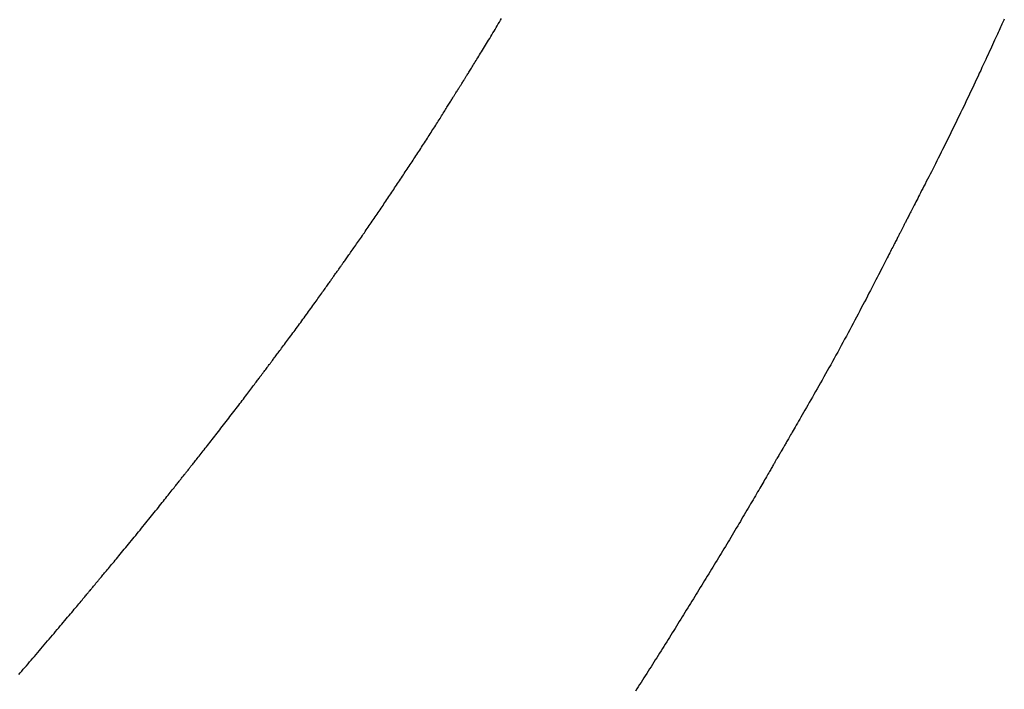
# Model space of a CAD drawing. Header units: millimetres. Extents: x -4577 to 1032787, y -66234 to 201209.
# Tile 100 of 256: x 3766.44 to 3768.09, y -8937.05 to -8935.92. Entities that reach past the tile are written whole.
import ezdxf

# ---------------------------------------------------------------- set-up
doc = ezdxf.new("R2010")
doc.units = ezdxf.units.MM
doc.linetypes.add('510_5_2OG_ELT_1004$0$11-07-22_DS_2OG$0$AUSGEZOGEN', pattern=[0])
doc.layers.add('510_5_2OG_ELT_1004$0$11-07-22_DS_2OG$0$EBENE_1', color=8, linetype='510_5_2OG_ELT_1004$0$11-07-22_DS_2OG$0$AUSGEZOGEN')

# ---------------------------------------------------------------- blocks, each defined once
blk = doc.blocks.new('510_5_2OG_ELT_1004')
at = {"layer": '510_5_2OG_ELT_1004$0$11-07-22_DS_2OG$0$EBENE_1'}
for points in [[(3766.4363, -8936.9759), (3766.4387, -8936.973), (3766.4413, -8936.9701), (3766.4438, -8936.9672), (3766.4464, -8936.9642), (3766.449, -8936.9611), (3766.4517, -8936.9581), (3766.4544, -8936.9549), (3766.4571, -8936.9518), (3766.4598, -8936.9487), (3766.4625, -8936.9455), (3766.4653, -8936.9423), (3766.468, -8936.9391), (3766.4708, -8936.9358), (3766.4735, -8936.9326), (3766.4763, -8936.9294), (3766.4791, -8936.9261), (3766.4818, -8936.9229), (3766.4846, -8936.9196), (3766.4873, -8936.9164), (3766.49, -8936.9132), (3766.4928, -8936.91), (3766.4954, -8936.9068), (3766.4981, -8936.9036), (3766.5008, -8936.9005), (3766.5034, -8936.8974), (3766.5059, -8936.8943), (3766.5085, -8936.8913), (3766.511, -8936.8883), (3766.5135, -8936.8854), (3766.5159, -8936.8825), (3766.5183, -8936.8796), (3766.5207, -8936.8768), (3766.5229, -8936.8741), (3766.5252, -8936.8714), (3766.5274, -8936.8688), (3766.5295, -8936.8663), (3766.5316, -8936.8638), (3766.5335, -8936.8614), (3766.5355, -8936.8591), (3766.5373, -8936.8569), (3766.5391, -8936.8547), (3766.5408, -8936.8527), (3766.5425, -8936.8507), (3766.544, -8936.8488), (3766.5455, -8936.8471), (3766.5469, -8936.8454), (3766.5482, -8936.8439), (3766.5494, -8936.8424), (3766.5505, -8936.841), (3766.5516, -8936.8398), (3766.5526, -8936.8386), (3766.5535, -8936.8375), (3766.5544, -8936.8364), (3766.5552, -8936.8355), (3766.5559, -8936.8346), (3766.5572, -8936.8331), (3766.5583, -8936.8318), (3766.5592, -8936.8307), (3766.5605, -8936.8291), (3766.5619, -8936.8273), (3766.563, -8936.8261), (3766.5644, -8936.8244), (3766.5651, -8936.8236), (3766.5659, -8936.8226), (3766.5669, -8936.8214), (3766.5681, -8936.8199), (3766.5688, -8936.8191), (3766.5695, -8936.8182), (3766.5703, -8936.8173), (3766.5712, -8936.8163), (3766.5721, -8936.8152), (3766.5731, -8936.814), (3766.5741, -8936.8128), (3766.5752, -8936.8114), (3766.5764, -8936.81), (3766.5777, -8936.8085), (3766.579, -8936.8069), (3766.5804, -8936.8052), (3766.5819, -8936.8034), (3766.5835, -8936.8015), (3766.5851, -8936.7995), (3766.5868, -8936.7975), (3766.5886, -8936.7954), (3766.5904, -8936.7932), (3766.5922, -8936.791), (3766.5942, -8936.7886), (3766.5962, -8936.7862), (3766.5982, -8936.7838), (3766.6003, -8936.7813), (3766.6024, -8936.7787), (3766.6045, -8936.7761), (3766.6067, -8936.7735), (3766.609, -8936.7708), (3766.6112, -8936.768), (3766.6135, -8936.7652), (3766.6159, -8936.7624), (3766.6182, -8936.7596), (3766.6206, -8936.7567), (3766.623, -8936.7538), (3766.6254, -8936.7508), (3766.6278, -8936.7479), (3766.6302, -8936.7449), (3766.6327, -8936.7419), (3766.6351, -8936.7389), (3766.6376, -8936.7359), (3766.64, -8936.7329), (3766.6425, -8936.7299), (3766.6449, -8936.7269), (3766.6473, -8936.7239), (3766.6498, -8936.7209), (3766.6522, -8936.7179), (3766.6546, -8936.7149), (3766.6569, -8936.712), (3766.6593, -8936.7091), (3766.6616, -8936.7061), (3766.6639, -8936.7033), (3766.6662, -8936.7004), (3766.6685, -8936.6976), (3766.6707, -8936.6948), (3766.6729, -8936.6921), (3766.6751, -8936.6894), (3766.6772, -8936.6867), (3766.6792, -8936.6842), (3766.6813, -8936.6816), (3766.6832, -8936.6791), (3766.6852, -8936.6767), (3766.687, -8936.6743), (3766.6889, -8936.6721), (3766.6906, -8936.6698), (3766.6923, -8936.6677), (3766.694, -8936.6656), (3766.6956, -8936.6636), (3766.6971, -8936.6617), (3766.6985, -8936.6599), (3766.6999, -8936.6582), (3766.7012, -8936.6565), (3766.7024, -8936.655), (3766.7035, -8936.6535), (3766.7046, -8936.6522), (3766.7056, -8936.6509), (3766.7066, -8936.6497), (3766.7074, -8936.6486), (3766.7083, -8936.6476), (3766.709, -8936.6466), (3766.7097, -8936.6458), (3766.711, -8936.6442), (3766.712, -8936.6429), (3766.7129, -8936.6418), (3766.7142, -8936.6401), (3766.7156, -8936.6383), (3766.7165, -8936.6372), (3766.7172, -8936.6363), (3766.7182, -8936.6351), (3766.7189, -8936.6342), (3766.7197, -8936.6332), (3766.7206, -8936.632), (3766.7218, -8936.6305), (3766.7224, -8936.6297), (3766.7231, -8936.6289), (3766.7239, -8936.6279), (3766.7247, -8936.6269), (3766.7255, -8936.6258), (3766.7265, -8936.6246), (3766.7274, -8936.6234), (3766.7285, -8936.6221), (3766.7296, -8936.6207), (3766.7308, -8936.6192), (3766.732, -8936.6176), (3766.7334, -8936.6159), (3766.7347, -8936.6142), (3766.7362, -8936.6124), (3766.7377, -8936.6105), (3766.7392, -8936.6085), (3766.7408, -8936.6065), (3766.7425, -8936.6044), (3766.7442, -8936.6022), (3766.7459, -8936.6), (3766.7477, -8936.5978), (3766.7496, -8936.5954), (3766.7514, -8936.593), (3766.7533, -8936.5906), (3766.7553, -8936.5882), (3766.7573, -8936.5856), (3766.7593, -8936.5831), (3766.7613, -8936.5805), (3766.7633, -8936.5779), (3766.7654, -8936.5752), (3766.7675, -8936.5726), (3766.7696, -8936.5699), (3766.7717, -8936.5671), (3766.7739, -8936.5644), (3766.776, -8936.5616), (3766.7782, -8936.5589), (3766.7803, -8936.5561), (3766.7825, -8936.5533), (3766.7846, -8936.5505), (3766.7868, -8936.5477), (3766.789, -8936.5449), (3766.7911, -8936.5421), (3766.7932, -8936.5393), (3766.7954, -8936.5365), (3766.7975, -8936.5338), (3766.7996, -8936.531), (3766.8016, -8936.5283), (3766.8037, -8936.5256), (3766.8057, -8936.5229), (3766.8078, -8936.5203), (3766.8097, -8936.5177), (3766.8117, -8936.5151), (3766.8136, -8936.5126), (3766.8155, -8936.51), (3766.8174, -8936.5076), (3766.8192, -8936.5052), (3766.821, -8936.5028), (3766.8227, -8936.5005), (3766.8244, -8936.4983), (3766.8261, -8936.4961), (3766.8277, -8936.4939), (3766.8292, -8936.4919), (3766.8307, -8936.4899), (3766.8322, -8936.488), (3766.8336, -8936.4861), (3766.8349, -8936.4843), (3766.8362, -8936.4826), (3766.8374, -8936.481), (3766.8385, -8936.4795), (3766.8396, -8936.4781), (3766.8406, -8936.4767), (3766.8415, -8936.4755), (3766.8424, -8936.4743), (3766.8433, -8936.4732), (3766.844, -8936.4722), (3766.8447, -8936.4712), (3766.8454, -8936.4703), (3766.8466, -8936.4688), (3766.8476, -8936.4674), (3766.8484, -8936.4663), (3766.8497, -8936.4646), (3766.8511, -8936.4628), (3766.8524, -8936.461), (3766.8537, -8936.4593), (3766.8544, -8936.4584), (3766.8551, -8936.4574), (3766.8561, -8936.4561), (3766.8572, -8936.4547), (3766.8578, -8936.4539), (3766.8584, -8936.453), (3766.8591, -8936.452), (3766.8599, -8936.451), (3766.8607, -8936.4499), (3766.8616, -8936.4488), (3766.8625, -8936.4476), (3766.8635, -8936.4462), (3766.8645, -8936.4449), (3766.8656, -8936.4434), (3766.8668, -8936.4418), (3766.868, -8936.4402), (3766.8693, -8936.4385), (3766.8706, -8936.4368), (3766.872, -8936.4349), (3766.8734, -8936.4331), (3766.8748, -8936.4311), (3766.8763, -8936.4291), (3766.8779, -8936.427), (3766.8795, -8936.4249), (3766.8811, -8936.4228), (3766.8827, -8936.4206), (3766.8844, -8936.4183), (3766.8861, -8936.416), (3766.8878, -8936.4137), (3766.8896, -8936.4113), (3766.8914, -8936.4089), (3766.8932, -8936.4065), (3766.895, -8936.404), (3766.8968, -8936.4015), (3766.8987, -8936.399), (3766.9006, -8936.3965), (3766.9024, -8936.3939), (3766.9043, -8936.3914), (3766.9062, -8936.3888), (3766.9081, -8936.3862), (3766.91, -8936.3836), (3766.9119, -8936.381), (3766.9138, -8936.3784), (3766.9157, -8936.3758), (3766.9176, -8936.3732), (3766.9195, -8936.3706), (3766.9213, -8936.368), (3766.9232, -8936.3655), (3766.925, -8936.3629), (3766.9268, -8936.3604), (3766.9287, -8936.3579), (3766.9304, -8936.3554), (3766.9322, -8936.3529), (3766.934, -8936.3505), (3766.9357, -8936.3481), (3766.9374, -8936.3457), (3766.939, -8936.3434), (3766.9407, -8936.3411), (3766.9423, -8936.3388), (3766.9438, -8936.3367), (3766.9453, -8936.3345), (3766.9468, -8936.3324), (3766.9483, -8936.3304), (3766.9497, -8936.3284), (3766.9511, -8936.3265), (3766.9524, -8936.3246), (3766.9536, -8936.3228), (3766.9549, -8936.3211), (3766.956, -8936.3195), (3766.9571, -8936.3179), (3766.9582, -8936.3164), (3766.9592, -8936.315), (3766.9601, -8936.3137), (3766.961, -8936.3124), (3766.9618, -8936.3112), (3766.9626, -8936.3101), (3766.9633, -8936.3091), (3766.964, -8936.3082), (3766.9646, -8936.3073), (3766.9658, -8936.3057), (3766.9667, -8936.3044), (3766.9675, -8936.3032), (3766.9687, -8936.3015), (3766.9701, -8936.2996), (3766.9712, -8936.2981), (3766.9718, -8936.2972), (3766.9727, -8936.2959), (3766.9734, -8936.295), (3766.9741, -8936.2939), (3766.975, -8936.2927), (3766.9766, -8936.2904), (3766.9772, -8936.2895), (3766.9779, -8936.2886), (3766.9786, -8936.2876), (3766.9794, -8936.2865), (3766.9802, -8936.2854), (3766.981, -8936.2841), (3766.9819, -8936.2828), (3766.9829, -8936.2815), (3766.9839, -8936.28), (3766.985, -8936.2785), (3766.9861, -8936.277), (3766.9873, -8936.2753), (3766.9885, -8936.2736), (3766.9897, -8936.2719), (3766.991, -8936.2701), (3766.9923, -8936.2682), (3766.9937, -8936.2663), (3766.995, -8936.2643), (3766.9965, -8936.2623), (3766.9979, -8936.2602), (3766.9994, -8936.2581), (3767.0009, -8936.256), (3767.0024, -8936.2538), (3767.004, -8936.2516), (3767.0055, -8936.2494), (3767.0071, -8936.2471), (3767.0087, -8936.2448), (3767.0103, -8936.2425), (3767.0119, -8936.2401), (3767.0136, -8936.2378), (3767.0152, -8936.2354), (3767.0169, -8936.233), (3767.0185, -8936.2306), (3767.0202, -8936.2282), (3767.0219, -8936.2258), (3767.0235, -8936.2233), (3767.0252, -8936.2209), (3767.0269, -8936.2185), (3767.0285, -8936.2161), (3767.0302, -8936.2136), (3767.0318, -8936.2112), (3767.0335, -8936.2088), (3767.0351, -8936.2063), (3767.0368, -8936.2039), (3767.0384, -8936.2015), (3767.0401, -8936.199), (3767.0417, -8936.1966), (3767.0433, -8936.1942), (3767.045, -8936.1917), (3767.0466, -8936.1893), (3767.0483, -8936.1868), (3767.0499, -8936.1844), (3767.0515, -8936.182), (3767.0532, -8936.1795), (3767.0548, -8936.1771), (3767.0564, -8936.1746), (3767.0581, -8936.1722), (3767.0597, -8936.1697), (3767.0613, -8936.1673), (3767.063, -8936.1648), (3767.0646, -8936.1624), (3767.0662, -8936.16), (3767.0678, -8936.1575), (3767.0695, -8936.1551), (3767.0711, -8936.1526), (3767.0727, -8936.1502), (3767.0743, -8936.1477), (3767.076, -8936.1453), (3767.0776, -8936.1428), (3767.0792, -8936.1404), (3767.0809, -8936.1379), (3767.0825, -8936.1355), (3767.0841, -8936.133), (3767.0857, -8936.1306), (3767.0874, -8936.1281), (3767.089, -8936.1257), (3767.0906, -8936.1232), (3767.0922, -8936.1208), (3767.0939, -8936.1183), (3767.0955, -8936.1159), (3767.0971, -8936.1134), (3767.0987, -8936.111), (3767.1003, -8936.1085), (3767.1019, -8936.1061), (3767.1036, -8936.1036), (3767.1052, -8936.1011), (3767.1068, -8936.0987), (3767.1084, -8936.0962), (3767.11, -8936.0938), (3767.1116, -8936.0913), (3767.1132, -8936.0888), (3767.1148, -8936.0864), (3767.1164, -8936.0839), (3767.118, -8936.0814), (3767.1196, -8936.079), (3767.1212, -8936.0765), (3767.1228, -8936.074), (3767.1244, -8936.0716), (3767.1259, -8936.0691), (3767.1275, -8936.0666), (3767.1291, -8936.0642), (3767.1306, -8936.0617), (3767.1322, -8936.0593), (3767.1337, -8936.0569), (3767.1353, -8936.0545), (3767.1368, -8936.0521), (3767.1383, -8936.0497), (3767.1397, -8936.0474), (3767.1412, -8936.0451), (3767.1426, -8936.0428), (3767.1441, -8936.0405), (3767.1455, -8936.0383), (3767.1468, -8936.0361), (3767.1482, -8936.0339), (3767.1495, -8936.0318), (3767.1508, -8936.0297), (3767.1521, -8936.0277), (3767.1533, -8936.0257), (3767.1545, -8936.0238), (3767.1557, -8936.0219), (3767.1569, -8936.02), (3767.158, -8936.0183), (3767.1591, -8936.0165), (3767.1601, -8936.0149), (3767.1611, -8936.0133), (3767.1621, -8936.0117), (3767.163, -8936.0102), (3767.1639, -8936.0088), (3767.1647, -8936.0075), (3767.1655, -8936.0062), (3767.1663, -8936.0049), (3767.167, -8936.0038), (3767.1677, -8936.0026), (3767.1684, -8936.0015), (3767.169, -8936.0005), (3767.1696, -8935.9995), (3767.1702, -8935.9986), (3767.1708, -8935.9977), (3767.1718, -8935.996), (3767.1728, -8935.9945), (3767.1737, -8935.993), (3767.1745, -8935.9917), (3767.1753, -8935.9905), (3767.176, -8935.9893), (3767.1767, -8935.9882), (3767.1774, -8935.9871), (3767.178, -8935.9861), (3767.1787, -8935.985), (3767.1794, -8935.9839), (3767.1801, -8935.9828), (3767.1808, -8935.9816), (3767.1816, -8935.9803), (3767.1825, -8935.9789), (3767.1839, -8935.9766), (3767.1845, -8935.9757), (3767.185, -8935.9748), (3767.1856, -8935.9739), (3767.1863, -8935.9729), (3767.1869, -8935.9718), (3767.1876, -8935.9707), (3767.1883, -8935.9695), (3767.1891, -8935.9683), (3767.1899, -8935.967), (3767.1908, -8935.9656), (3767.1917, -8935.9642), (3767.1926, -8935.9627), (3767.1936, -8935.9611), (3767.1946, -8935.9594), (3767.1957, -8935.9577), (3767.1969, -8935.9559), (3767.198, -8935.954), (3767.1993, -8935.952), (3767.2006, -8935.9499), (3767.2019, -8935.9478), (3767.2033, -8935.9456), (3767.2047, -8935.9433), (3767.2061, -8935.941), (3767.2076, -8935.9386), (3767.2091, -8935.9361), (3767.2107, -8935.9336), (3767.2123, -8935.931), (3767.2139, -8935.9284), (3767.2155, -8935.9257), (3767.2172, -8935.923), (3767.2189, -8935.9202), (3767.2206, -8935.9174), (3767.2223, -8935.9146), (3767.2241, -8935.9117), (3767.2258, -8935.9088), (3767.2276, -8935.9059), (3767.2294, -8935.9029), (3767.2312, -8935.8999), (3767.233, -8935.8969), (3767.2348, -8935.8939), (3767.2366, -8935.8908), (3767.2384, -8935.8877), (3767.2402, -8935.8847), (3767.242, -8935.8816), (3767.2439, -8935.8785), (3767.2457, -8935.8754), (3767.2475, -8935.8723)], [(3768.0924, -8935.8734), (3768.0915, -8935.8755), (3768.0905, -8935.8776), (3768.0894, -8935.8799), (3768.0883, -8935.8822), (3768.0872, -8935.8847), (3768.086, -8935.8873), (3768.0848, -8935.89), (3768.0835, -8935.8929), (3768.0821, -8935.8959), (3768.0807, -8935.899), (3768.0792, -8935.9022), (3768.0777, -8935.9056), (3768.076, -8935.9092), (3768.0744, -8935.9128), (3768.0726, -8935.9166), (3768.0709, -8935.9205), (3768.069, -8935.9245), (3768.0671, -8935.9286), (3768.0652, -8935.9328), (3768.0632, -8935.9371), (3768.0612, -8935.9415), (3768.0591, -8935.946), (3768.057, -8935.9505), (3768.0548, -8935.9552), (3768.0527, -8935.9599), (3768.0504, -8935.9647), (3768.0482, -8935.9695), (3768.0459, -8935.9745), (3768.0435, -8935.9794), (3768.0412, -8935.9844), (3768.0388, -8935.9895), (3768.0364, -8935.9946), (3768.034, -8935.9997), (3768.0315, -8936.0049), (3768.0291, -8936.0101), (3768.0266, -8936.0153), (3768.0241, -8936.0205), (3768.0216, -8936.0258), (3768.019, -8936.031), (3768.0165, -8936.0362), (3768.014, -8936.0415), (3768.0114, -8936.0467), (3768.0089, -8936.0519), (3768.0063, -8936.0571), (3768.0038, -8936.0623), (3768.0012, -8936.0675), (3767.9987, -8936.0726), (3767.9962, -8936.0777), (3767.9936, -8936.0827), (3767.9911, -8936.0878), (3767.9887, -8936.0927), (3767.9862, -8936.0976), (3767.9838, -8936.1025), (3767.9814, -8936.1073), (3767.979, -8936.112), (3767.9766, -8936.1167), (3767.9743, -8936.1212), (3767.972, -8936.1257), (3767.9698, -8936.1302), (3767.9676, -8936.1345), (3767.9654, -8936.1387), (3767.9633, -8936.1429), (3767.9613, -8936.1469), (3767.9592, -8936.1509), (3767.9573, -8936.1547), (3767.9554, -8936.1584), (3767.9535, -8936.162), (3767.9518, -8936.1655), (3767.95, -8936.1689), (3767.9484, -8936.1721), (3767.9468, -8936.1752), (3767.9453, -8936.1781), (3767.9438, -8936.181), (3767.9425, -8936.1837), (3767.9411, -8936.1863), (3767.9399, -8936.1888), (3767.9386, -8936.1911), (3767.9375, -8936.1934), (3767.9364, -8936.1956), (3767.9353, -8936.1976), (3767.9343, -8936.1996), (3767.9333, -8936.2015), (3767.9324, -8936.2033), (3767.9315, -8936.2051), (3767.9306, -8936.2068), (3767.9298, -8936.2084), (3767.929, -8936.2099), (3767.9283, -8936.2114), (3767.9276, -8936.2128), (3767.9269, -8936.2142), (3767.9262, -8936.2155), (3767.9255, -8936.2168), (3767.9249, -8936.218), (3767.9242, -8936.2193), (3767.9236, -8936.2205), (3767.923, -8936.2216), (3767.9224, -8936.2228), (3767.9219, -8936.2239), (3767.9213, -8936.2251), (3767.9207, -8936.2262), (3767.9201, -8936.2273), (3767.9195, -8936.2284), (3767.919, -8936.2296), (3767.9184, -8936.2307), (3767.9178, -8936.2319), (3767.9171, -8936.2331), (3767.9165, -8936.2343), (3767.9159, -8936.2356), (3767.9152, -8936.2369), (3767.9145, -8936.2382), (3767.9138, -8936.2396), (3767.9131, -8936.2411), (3767.9123, -8936.2426), (3767.9115, -8936.2442), (3767.9107, -8936.2458), (3767.9098, -8936.2475), (3767.9089, -8936.2493), (3767.9079, -8936.2511), (3767.9069, -8936.2531), (3767.9059, -8936.2551), (3767.9048, -8936.2573), (3767.9036, -8936.2595), (3767.9024, -8936.2618), (3767.9012, -8936.2643), (3767.8999, -8936.2669), (3767.8985, -8936.2696), (3767.8971, -8936.2724), (3767.8955, -8936.2753), (3767.894, -8936.2784), (3767.8923, -8936.2816), (3767.8906, -8936.285), (3767.8888, -8936.2885), (3767.8869, -8936.2921), (3767.885, -8936.2959), (3767.883, -8936.2998), (3767.881, -8936.3038), (3767.8788, -8936.3079), (3767.8767, -8936.3121), (3767.8744, -8936.3165), (3767.8721, -8936.3209), (3767.8698, -8936.3254), (3767.8674, -8936.33), (3767.865, -8936.3347), (3767.8625, -8936.3395), (3767.86, -8936.3444), (3767.8574, -8936.3493), (3767.8548, -8936.3543), (3767.8521, -8936.3594), (3767.8495, -8936.3645), (3767.8467, -8936.3696), (3767.844, -8936.3748), (3767.8412, -8936.3801), (3767.8384, -8936.3853), (3767.8356, -8936.3906), (3767.8328, -8936.396), (3767.8299, -8936.4013), (3767.827, -8936.4067), (3767.8241, -8936.4121), (3767.8212, -8936.4174), (3767.8183, -8936.4228), (3767.8153, -8936.4282), (3767.8124, -8936.4336), (3767.8095, -8936.4389), (3767.8065, -8936.4442), (3767.8036, -8936.4495), (3767.8006, -8936.4548), (3767.7977, -8936.4601), (3767.7948, -8936.4653), (3767.7919, -8936.4704), (3767.7891, -8936.4755), (3767.7862, -8936.4806), (3767.7834, -8936.4856), (3767.7806, -8936.4905), (3767.7779, -8936.4954), (3767.7751, -8936.5002), (3767.7725, -8936.5049), (3767.7698, -8936.5095), (3767.7672, -8936.514), (3767.7647, -8936.5185), (3767.7622, -8936.5228), (3767.7598, -8936.527), (3767.7574, -8936.5312), (3767.7551, -8936.5352), (3767.7528, -8936.5391), (3767.7507, -8936.5429), (3767.7486, -8936.5465), (3767.7465, -8936.55), (3767.7446, -8936.5534), (3767.7427, -8936.5566), (3767.7409, -8936.5597), (3767.7392, -8936.5626), (3767.7376, -8936.5654), (3767.7361, -8936.5681), (3767.7347, -8936.5706), (3767.7333, -8936.5729), (3767.732, -8936.5752), (3767.7308, -8936.5773), (3767.7296, -8936.5793), (3767.7285, -8936.5812), (3767.7275, -8936.583), (3767.7265, -8936.5847), (3767.7256, -8936.5862), (3767.7247, -8936.5877), (3767.7239, -8936.5891), (3767.7232, -8936.5905), (3767.7224, -8936.5917), (3767.7218, -8936.5929), (3767.7211, -8936.594), (3767.7205, -8936.595), (3767.7199, -8936.596), (3767.7194, -8936.597), (3767.7184, -8936.5987), (3767.7174, -8936.6003), (3767.7166, -8936.6018), (3767.7157, -8936.6033), (3767.7149, -8936.6047), (3767.7141, -8936.6061), (3767.7132, -8936.6076), (3767.7123, -8936.6092), (3767.7114, -8936.6108), (3767.7109, -8936.6117), (3767.7104, -8936.6126), (3767.7098, -8936.6135), (3767.7092, -8936.6145), (3767.7086, -8936.6156), (3767.708, -8936.6166), (3767.7074, -8936.6178), (3767.7067, -8936.619), (3767.706, -8936.6202), (3767.7052, -8936.6215), (3767.7044, -8936.6229), (3767.7036, -8936.6244), (3767.7027, -8936.6259), (3767.7017, -8936.6275), (3767.7008, -8936.6292), (3767.6998, -8936.6309), (3767.6987, -8936.6328), (3767.6976, -8936.6347), (3767.6964, -8936.6368), (3767.6951, -8936.6389), (3767.6938, -8936.6412), (3767.6925, -8936.6435), (3767.6911, -8936.646), (3767.6896, -8936.6485), (3767.6881, -8936.6512), (3767.6865, -8936.6539), (3767.6848, -8936.6567), (3767.6832, -8936.6596), (3767.6814, -8936.6626), (3767.6796, -8936.6657), (3767.6778, -8936.6688), (3767.676, -8936.672), (3767.6741, -8936.6753), (3767.6721, -8936.6786), (3767.6701, -8936.682), (3767.6681, -8936.6855), (3767.6661, -8936.689), (3767.664, -8936.6925), (3767.6619, -8936.6961), (3767.6598, -8936.6998), (3767.6576, -8936.7035), (3767.6554, -8936.7072), (3767.6532, -8936.7109), (3767.651, -8936.7147), (3767.6488, -8936.7185), (3767.6465, -8936.7223), (3767.6443, -8936.7261), (3767.642, -8936.7299), (3767.6397, -8936.7338), (3767.6374, -8936.7376), (3767.6351, -8936.7415), (3767.6328, -8936.7453), (3767.6305, -8936.7492), (3767.6282, -8936.753), (3767.6259, -8936.7568), (3767.6236, -8936.7607), (3767.6213, -8936.7645), (3767.619, -8936.7684), (3767.6166, -8936.7722), (3767.6143, -8936.776), (3767.612, -8936.7799), (3767.6097, -8936.7837), (3767.6073, -8936.7875), (3767.605, -8936.7914), (3767.6026, -8936.7952), (3767.6003, -8936.799), (3767.598, -8936.8028), (3767.5956, -8936.8067), (3767.5933, -8936.8105), (3767.5909, -8936.8143), (3767.5886, -8936.8181), (3767.5862, -8936.8219), (3767.5839, -8936.8258), (3767.5815, -8936.8296), (3767.5792, -8936.8334), (3767.5768, -8936.8372), (3767.5745, -8936.841), (3767.5721, -8936.8448), (3767.5698, -8936.8487), (3767.5674, -8936.8525), (3767.5651, -8936.8563), (3767.5627, -8936.8601), (3767.5604, -8936.8639), (3767.558, -8936.8678), (3767.5557, -8936.8716), (3767.5533, -8936.8754), (3767.551, -8936.8792), (3767.5486, -8936.883), (3767.5462, -8936.8868), (3767.5439, -8936.8906), (3767.5415, -8936.8945), (3767.5392, -8936.8983), (3767.5368, -8936.9021), (3767.5344, -8936.9059), (3767.5321, -8936.9097), (3767.5297, -8936.9135), (3767.5273, -8936.9173), (3767.525, -8936.9211), (3767.5226, -8936.9249), (3767.5202, -8936.9287), (3767.5178, -8936.9325), (3767.5155, -8936.9363), (3767.5131, -8936.9401), (3767.5107, -8936.9439), (3767.5083, -8936.9477), (3767.5059, -8936.9515), (3767.5035, -8936.9553), (3767.5011, -8936.9591), (3767.4987, -8936.9629), (3767.4963, -8936.9667), (3767.4939, -8936.9704), (3767.4915, -8936.9742), (3767.4891, -8936.978), (3767.4867, -8936.9818), (3767.4843, -8936.9855), (3767.4819, -8936.9892), (3767.4795, -8936.9929), (3767.4771, -8936.9966), (3767.4747, -8937.0003), (3767.4724, -8937.0039)]]:
    blk.add_lwpolyline(points, dxfattribs=at)

msp = doc.modelspace()

# ---------------------------------------------------------------- block references
msp.add_blockref('510_5_2OG_ELT_1004', (0, -0.0503))

doc.saveas('drawing.dxf')
